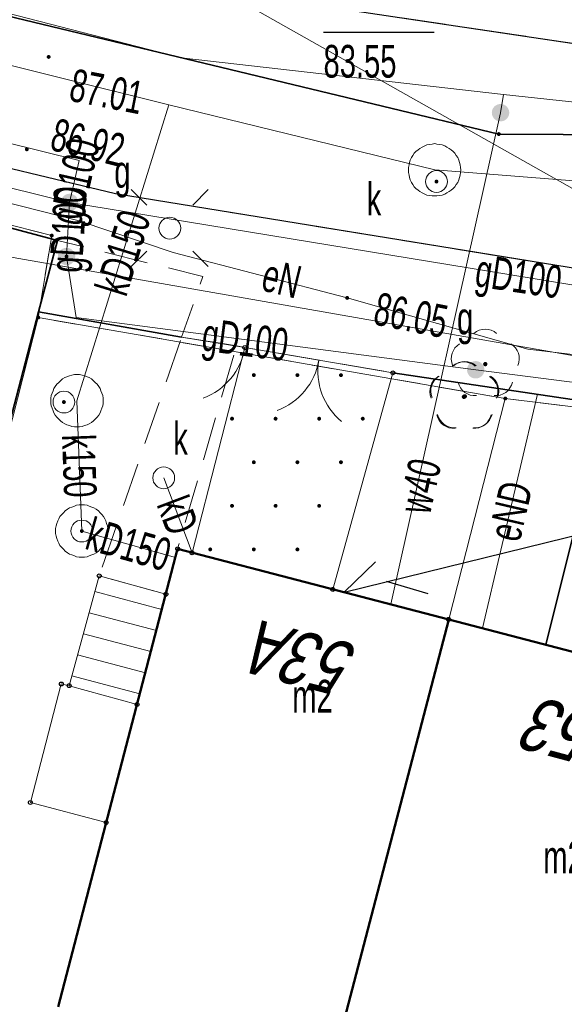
# Model space of a CAD drawing. Header units: metres. Extents: x 7504240 to 7504745, y 5782869 to 5783359.
# Tile 32 of 93: x 7504411 to 7504424, y 5782972 to 5782994. Entities that reach past the tile are written whole.
import ezdxf
from ezdxf.enums import TextEntityAlignment as Align

# ---------------------------------------------------------------- set-up
doc = ezdxf.new("R2010")
doc.units = ezdxf.units.M
doc.header["$MEASUREMENT"] = 0
for name, pattern in [('1.0_0.5', [1.5, 1, -0.5]), ('1.5_0.5', [2, 1.5, -0.5]), ('219-500', [0]), ('egug-500', [1, 0.5, -0.5]), ('l219_500', [0]), ('l32_500', [0]), ('otob_500', [0]), ('otof_500', [0]), ('sutp_500', [0])]:
    doc.linetypes.add(name, pattern=pattern)
doc.layers.get('0').update_dxf_attribs({"color": 2, "linetype": 'CONTINUOUS', "lineweight": 5})
for name, color, linetype in [('203-punkt graniczny', 7, 'CONTINUOUS'), ('216-obręb ewidencyjny', 7, 'CONTINUOUS'), ('218-kontur użytku gruntowego', 7, 'CONTINUOUS'), ('219-działka ewidencyjna', 7, 'CONTINUOUS'), ('312-budynek ewidencyjny', 7, 'CONTINUOUS'), ('312-oznaczenie budynku ewidencyjnego-Atr117', 7, 'CONTINUOUS'), ('352-schody', 7, 'CONTINUOUS'), ('Adres nieruchomości (na budynku)', 7, 'CONTINUOUS'), ('brama', 7, 'CONTINUOUS'), ('chodnik', 7, 'CONTINUOUS'), ('drzewo liściaste', 7, 'CONTINUOUS'), ('furtka', 7, 'CONTINUOUS'), ('jezdnia', 7, 'CONTINUOUS'), ('komora podziemna', 7, 'CONTINUOUS'), ('krawężnik', 7, 'CONTINUOUS'), ('latarnia', 7, 'CONTINUOUS'), ('ogrodzenie trwałe', 7, 'CONTINUOUS'), ('pikieta sztuczna', 7, 'CONTINUOUS'), ('pikieta sztuczna-Atr2', 7, 'CONTINUOUS'), ('przewód elektroenergetyczny podziemny', 7, 'CONTINUOUS'), ('przewód elektroenergetyczny podziemny-Atr1', 7, 'CONTINUOUS'), ('przewód gazowy', 7, 'CONTINUOUS'), ('przewód gazowy-Atr1', 7, 'CONTINUOUS'), ('przewód kanalizacyjny', 7, 'CONTINUOUS'), ('przewód kanalizacyjny-Atr1', 7, 'CONTINUOUS'), ('przewód telekomunikacyjny napowietrzny', 7, 'CONTINUOUS'), ('przewód wodociągowy', 7, 'CONTINUOUS'), ('przewód wodociągowy-Atr1', 7, 'CONTINUOUS'), ('Punkt budynku', 7, 'CONTINUOUS'), ('rzędna', 7, 'CONTINUOUS'), ('rzędna-Atr2', 7, 'CONTINUOUS'), ('rzędna-Atr3', 7, 'CONTINUOUS'), ('słup przewodów napowietrznych', 7, 'CONTINUOUS'), ('trawnik', 7, 'CONTINUOUS'), ('wjazd do podziemia', 7, 'CONTINUOUS'), ('właz do komory lub kanału - okrągły', 7, 'CONTINUOUS'), ('właz do komory lub kanału - okrągły-Atr17', 7, 'CONTINUOUS'), ('zasuwa lub zawór', 7, 'CONTINUOUS'), ('zasuwa lub zawór-Atr17', 7, 'CONTINUOUS')]:
    doc.layers.add(name, color=color, linetype=linetype)
doc.styles.get("Standard").update_dxf_attribs({"font": 'Working1250', "width": 0.75})
doc.linetypes.add('902-500', pattern='A,3.75,0,[1,ksztalty.shx,S=0.5,R=0,X=0,Y=0],3.75', length=7.5)

# ---------------------------------------------------------------- blocks, each defined once
blk = doc.blocks.new('PW01')
at = {"linetype": 'Continuous', "lineweight": 13}
h = blk.add_hatch(color=0, dxfattribs=at)
edge = h.paths.add_edge_path()
edge.add_arc((0, 0), 0.045, 0, 360)
blk = doc.blocks.new('US22')
at = {"color": 0, "linetype": 'Continuous', "lineweight": 13}
blk.add_circle((0, 0), 0.25, dxfattribs=at)
blk = doc.blocks.new('US25')
at = {"linetype": 'Continuous', "lineweight": 0}
h = blk.add_hatch(color=0, dxfattribs=at)
edge = h.paths.add_edge_path()
edge.add_arc((0, 0), 0.2, 0, 360)
blk = doc.blocks.new('SM01')
at = {"color": 0, "linetype": 'Continuous', "lineweight": 13}
for p, q in [((-0.53, 0.531), (-0.883, 0.884)), ((0.531, 0.531), (0.884, 0.884)), ((-0.53, -0.53), (-0.883, -0.883)), ((0.531, -0.53), (0.884, -0.883))]:
    blk.add_line(p, q, dxfattribs=at)
blk.add_circle((0, 0), 0.25, dxfattribs=at)
blk = doc.blocks.new('US15')
at = {"color": 0, "linetype": 'Continuous', "lineweight": 13}
blk.add_circle((0, 0), 0.25, dxfattribs=at)
blk = doc.blocks.new('OP021')
at = {"linetype": 'Continuous', "lineweight": 13}
h = blk.add_hatch(color=0, dxfattribs=at)
edge = h.paths.add_edge_path()
edge.add_arc((0, 0), 0.05, 0, 360)
at = {"color": 0, "linetype": 'Continuous', "lineweight": 13}
for centre, start, end in [((0, 0.4), 49.272, 130.728), ((-0.38, 0.124), 121.308, 202.548), ((0.38, 0.124), 337.452, 58.692), ((-0.235, -0.324), 193.221, 274.871), ((0.235, -0.324), 265.129, 346.779)]:
    blk.add_arc(centre, 0.4, start, end, dxfattribs=at)
blk = doc.blocks.new('OK02')
at = {"color": 0, "linetype": 'Continuous', "lineweight": 0}
for centre, start, end in [((-1.5, 0), 0, 60), ((1.5, 0), 120, 180)]:
    blk.add_arc(centre, 1.5, start, end, dxfattribs=at)
blk = doc.blocks.new('OK04')
at = {"color": 0, "linetype": 'Continuous', "lineweight": 0}
blk.add_arc((1.5, 0.001), 1.5, 120, 180, dxfattribs=at)
blk = doc.blocks.new('SUTP')
at = {"color": 0, "linetype": 'Continuous'}
for p, q in [((0, 0), (0.866, 0.5)), ((9.232, 0), (8.366, 0.5)), ((0, 0), (9.232, 0)), ((1.866, -0.5), (1, 0)), ((7.366, -0.5), (8.232, 0))]:
    blk.add_line(p, q, dxfattribs=at)
blk = doc.blocks.new('203')
at = {"linetype": 'Continuous', "lineweight": 0}
h = blk.add_hatch(color=0, dxfattribs=at)
edge = h.paths.add_edge_path()
edge.add_arc((0, 0), 0.045, 0, 360)
blk = doc.blocks.new('PUNKTBUD')
at = {"color": 0}
blk.add_circle((0, 0), 0.045, dxfattribs=at)
blk = doc.blocks.new('PW02')
at = {"linetype": 'Continuous', "lineweight": 13}
h = blk.add_hatch(color=0, dxfattribs=at)
edge = h.paths.add_edge_path()
edge.add_arc((0, 0), 0.045, 0, 360)

msp = doc.modelspace()

# ---------------------------------------------------------------- linework, layer by layer
at = {"layer": '216-obręb ewidencyjny', "color": 7, "linetype": 'l32_500', "lineweight": 35, "flags": 128}
for points in [[(7504422.45, 5782991.73), (7504307.45, 5783019.41)], [(7504478.44, 5782991.44), (7504422.45, 5782991.73)]]:
    msp.add_lwpolyline(points, dxfattribs=at)
at = {"layer": '218-kontur użytku gruntowego', "color": 3, "linetype": 'egug-500', "lineweight": 18, "flags": 128}
for points in [[(7504307.45, 5783019.41), (7504422.45, 5782991.73)], [(7504412.19, 5782989.4), (7504379.37, 5782997.76)], [(7504422.45, 5782991.73), (7504478.44, 5782991.44)], [(7504411.88, 5782987.52), (7504412.19, 5782989.4)], [(7504422.6, 5782985.66), (7504411.88, 5782987.52)], [(7504433.82, 5782984.29), (7504422.6, 5782985.66)]]:
    msp.add_lwpolyline(points, dxfattribs=at)
at = {"layer": '219-działka ewidencyjna', "color": 7, "linetype": 'l219_500', "lineweight": 18, "flags": 128}
for points in [[(7504422.45, 5782991.73), (7504307.45, 5783019.41)], [(7504478.44, 5782991.44), (7504422.45, 5782991.73)]]:
    msp.add_lwpolyline(points, dxfattribs=at)
at = {"layer": '219-działka ewidencyjna', "color": 7, "linetype": '219-500', "lineweight": 18, "flags": 128}
for points in [[(7504422.45, 5782991.73), (7504307.45, 5783019.41)], [(7504412.19, 5782989.4), (7504379.37, 5782997.76)], [(7504478.44, 5782991.44), (7504422.45, 5782991.73)], [(7504411.88, 5782987.52), (7504412.19, 5782989.4)], [(7504411.88, 5782987.52), (7504404.22, 5782957.42)], [(7504411.88, 5782987.52), (7504422.6, 5782985.66)], [(7504422.6, 5782985.66), (7504421.3, 5782980.59)], [(7504422.6, 5782985.66), (7504433.82, 5782984.29)], [(7504421.3, 5782980.59), (7504418.56, 5782970.08)]]:
    msp.add_lwpolyline(points, dxfattribs=at)
at = {"layer": '312-budynek ewidencyjny', "color": 7, "linetype": 'Continuous', "lineweight": 50, "flags": 128}
for points in [[(7504415.08, 5782982.21), (7504412.34, 5782971.7)], [(7504421.3, 5782980.59), (7504415.08, 5782982.21)], [(7504421.3, 5782980.59), (7504418.56, 5782970.08)], [(7504418.56, 5782970.08), (7504421.3, 5782980.59)], [(7504427.35, 5782979.01), (7504421.3, 5782980.59)]]:
    msp.add_lwpolyline(points, dxfattribs=at)
at = {"layer": '352-schody', "color": 7, "linetype": 'Continuous', "lineweight": 18, "flags": 128}
for points in [[(7504414.81, 5782981.17), (7504413.28, 5782981.59), (7504412.59, 5782979.07), (7504414.15, 5782978.64)], [(7504414.81, 5782981.17), (7504413.28, 5782981.59), (7504412.59, 5782979.07), (7504414.15, 5782978.64)], [(7504414.15, 5782978.64), (7504412.59, 5782979.07), (7504412.41, 5782979.11), (7504411.7, 5782976.39), (7504413.44, 5782975.93)], [(7504414.15, 5782978.64), (7504412.59, 5782979.07), (7504412.41, 5782979.11), (7504411.7, 5782976.39), (7504413.44, 5782975.93)]]:
    msp.add_lwpolyline(points, close=True, dxfattribs=at)
for points in [[(7504414.719, 5782980.82), (7504413.181, 5782981.229)], [(7504414.592, 5782980.336), (7504413.049, 5782980.746)], [(7504414.466, 5782979.852), (7504412.917, 5782980.264)], [(7504414.34, 5782979.369), (7504412.785, 5782979.782)], [(7504414.214, 5782978.885), (7504412.653, 5782979.299)]]:
    msp.add_lwpolyline(points, dxfattribs=at)
at = {"layer": 'brama', "color": 7, "linetype": 'otob_500', "lineweight": 18, "flags": 128}
msp.add_lwpolyline([(7504420.02, 5782986.25), (7504416.62, 5782986.83)], dxfattribs=at)
at = {"layer": 'chodnik', "color": 7, "linetype": '1.0_0.5', "lineweight": 18, "flags": 128}
for points in [[(7504458.59, 5782987.02), (7504454.65, 5782985.8), (7504450.6, 5782985.91), (7504450.6, 5782984.22), (7504448.79, 5782984.14), (7504446.14, 5782984.15), (7504442.89, 5782984.27), (7504441.37, 5782984.27), (7504440.4, 5782984.08), (7504440.48, 5782984.65), (7504437.57, 5782984.72), (7504437.52, 5782984.15), (7504433.64, 5782984.31), (7504430.76, 5782984.72), (7504429.04, 5782985.01), (7504427.84, 5782985.16), (7504424.91, 5782985.52), (7504420.02, 5782986.25), (7504416.62, 5782986.83), (7504416.43, 5782986.87), (7504415.17, 5782987.07), (7504415.66, 5782988.46), (7504412.32, 5782989.29), (7504404.95, 5782991.26), (7504401.17, 5782992.15), (7504400.03, 5782992.41), (7504383.8, 5782996.87), (7504379.5, 5782997.74), (7504378.7, 5782997.69), (7504380.09, 5782998.65), (7504396.6, 5782994.48), (7504405.37, 5782992.35), (7504413.65, 5782990.36), (7504424.96, 5782988.52), (7504427.73, 5782988.13), (7504430.56, 5782987.86), (7504437.74, 5782987.41), (7504442.13, 5782987.04), (7504449.03, 5782986.88)], [(7504415.17, 5782987.07), (7504416.43, 5782986.87), (7504415.08, 5782982.21), (7504414.81, 5782981.17), (7504413.28, 5782981.59)]]:
    msp.add_lwpolyline(points, close=True, dxfattribs=at)
at = {"layer": 'furtka', "color": 7, "linetype": 'otof_500', "lineweight": 18, "flags": 128}
msp.add_lwpolyline([(7504416.62, 5782986.83), (7504415.17, 5782987.07)], dxfattribs=at)
at = {"layer": 'jezdnia', "color": 7, "linetype": '1.5_0.5', "lineweight": 18, "flags": 128}
for points in [[(7504258.91, 5783102.195), (7504259.32, 5783101.71), (7504260.19, 5783100.87), (7504261.03, 5783100.2), (7504262.23, 5783099.48), (7504263.58, 5783098.75), (7504271.27, 5783096.34), (7504273.07, 5783095.78), (7504273.4, 5783095.77), (7504279.31, 5783093.59), (7504279.17, 5783092.79), (7504278.85, 5783090.82), (7504278.64, 5783087.72), (7504278.81, 5783086.08), (7504282.18, 5783066.33), (7504283.44, 5783058.97), (7504284.42, 5783053.22), (7504284.91, 5783049.94), (7504285.49, 5783046.49), (7504285.84, 5783044.92), (7504286.31, 5783043.45), (7504286.85, 5783042.21), (7504287.36, 5783041.25), (7504289.58, 5783038.5), (7504293.54, 5783034.48), (7504295.7, 5783032.45), (7504300.71, 5783028.28), (7504305.95, 5783024.59), (7504308.28, 5783023.17), (7504310.62, 5783021.96), (7504313.43, 5783020.91), (7504340.95, 5783013.8), (7504343.87, 5783015), (7504366.83, 5783009.82), (7504368.46, 5783007.35), (7504380.09, 5783004.41), (7504392.58, 5783000.89), (7504409.71, 5782996.44), (7504418.79, 5782994.61), (7504427.67, 5782993.29), (7504438.12, 5782992.39), (7504446.48, 5782991.94), (7504453.86, 5782991.9), (7504457.37, 5782992.02), (7504461.74, 5782992.36), (7504466.89, 5782992.96), (7504475.17, 5782994.75), (7504481.39, 5782996.44), (7504489.89, 5782999.25), (7504498.82, 5783002.54), (7504509.98, 5783007.34), (7504522.54, 5783013.35), (7504529.26, 5783016.68), (7504538.28, 5783021.08), (7504546.06, 5783024.95), (7504563.03, 5783033.15), (7504576.07, 5783039.52), (7504582.27, 5783042.49), (7504590.59, 5783046.56), (7504598.34, 5783050.34), (7504604.14, 5783053.16), (7504612.18, 5783057.1), (7504619.41, 5783060.65), (7504623.25, 5783062.68), (7504628.55, 5783065.83), (7504632.69, 5783068.5), (7504637.19, 5783071.66), (7504640.42, 5783074.18), (7504646.93, 5783079.7), (7504651.35, 5783083.5), (7504656.24, 5783087.72), (7504659.96, 5783091.18), (7504663.58, 5783094.96), (7504668.61, 5783100.21), (7504672.24, 5783104.28), (7504673.98, 5783106.47), (7504676.16, 5783109.22), (7504677.92, 5783111.69), (7504683.21, 5783119.6), (7504692.97, 5783134.06), (7504697.28, 5783140.66), (7504703.94, 5783137.76), (7504702.01, 5783134.84), (7504700.11, 5783131.95), (7504682.52, 5783107.61), (7504681.53, 5783107.36), (7504680.83, 5783106.66), (7504679.47, 5783104.87), (7504671.52, 5783096.13), (7504667.4, 5783091.62), (7504665.49, 5783089.55), (7504663.61, 5783087.67), (7504662.46, 5783086.44), (7504660.96, 5783085.08), (7504658.9, 5783083.2), (7504656.05, 5783080.53), (7504654.45, 5783079), (7504652.94, 5783077.72), (7504651.64, 5783076.47), (7504650.36, 5783075.37), (7504648.75, 5783073.98), (7504646.46, 5783072.13), (7504645.81, 5783071.59), (7504644.26, 5783070.33), (7504641.19, 5783067.95), (7504637.74, 5783065.38), (7504634.35, 5783062.98), (7504630.46, 5783060.56), (7504628.13, 5783059.2), (7504623.19, 5783056.57), (7504609.99, 5783050.25), (7504604.6, 5783047.61), (7504591.25, 5783041.21), (7504585.49, 5783038.44), (7504574.11, 5783032.73), (7504572.98, 5783032.14), (7504571.83, 5783031.12), (7504570.86, 5783029.98), (7504570.06, 5783028.28), (7504569.86, 5783026.77), (7504569.7, 5783024.89), (7504570.78, 5783021.85), (7504573.24, 5783017.15), (7504573.89, 5783016.17), (7504582.776, 5783007.938)], [(7504577.831, 5783003.782), (7504558.98, 5783020.81), (7504558.19, 5783021.34), (7504557.01, 5783021.88), (7504555.95, 5783022.12), (7504554.68, 5783022.21), (7504552.44, 5783021.93), (7504550.87, 5783021.47), (7504550.03, 5783021.13), (7504542.66, 5783017.53), (7504537.48, 5783015.03), (7504523.13, 5783008.03), (7504517.19, 5783005.17), (7504514.08, 5783003.77), (7504502.02, 5782998.51), (7504488.87, 5782993.68), (7504484.23, 5782992.16), (7504480.8, 5782991.1), (7504476.85, 5782990.02), (7504473.94, 5782989.24), (7504470.36, 5782988.44), (7504467.43, 5782987.96), (7504464.96, 5782987.62), (7504462.36, 5782987.31), (7504458.59, 5782987.02), (7504449.03, 5782986.88), (7504442.13, 5782987.04), (7504437.74, 5782987.41), (7504430.56, 5782987.86), (7504427.73, 5782988.13), (7504424.96, 5782988.52), (7504413.65, 5782990.36), (7504405.37, 5782992.35), (7504396.6, 5782994.48), (7504380.09, 5782998.65), (7504378.7, 5782997.69), (7504375.03, 5782998.38), (7504374.88, 5783000.07), (7504368.43, 5783001.67), (7504353.45, 5783005.46), (7504353.03, 5783003.8), (7504350.27, 5783004.56), (7504350.7, 5783006.22), (7504338.73, 5783009.18), (7504327.02, 5783012.16), (7504317.39, 5783014.53), (7504311.06, 5783016.11), (7504310.08, 5783016.41), (7504309.45, 5783016.6), (7504308.89, 5783016.86), (7504307.34, 5783017.55), (7504306.48, 5783018.06), (7504305, 5783018.95), (7504300.2, 5783022.51), (7504296.41, 5783025.45), (7504290.27, 5783030.5), (7504289.3, 5783031.28), (7504288.43, 5783032.11), (7504287.13, 5783033.44), (7504286.42, 5783034.2), (7504285.74, 5783034.91), (7504285.14, 5783035.65), (7504284.47, 5783036.52), (7504283.9, 5783037.33), (7504282.84, 5783038.99), (7504282.4, 5783039.77), (7504281.96, 5783040.59), (7504281.75, 5783041.13), (7504281.47, 5783041.8), (7504281.28, 5783042.41), (7504281.2, 5783042.89), (7504280.37, 5783047.58), (7504276.97, 5783066.63), (7504274.5, 5783079.66), (7504273.59, 5783081.67), (7504272.03, 5783083.99), (7504270.85, 5783085.15), (7504269.08, 5783086.4), (7504267.35, 5783087.7), (7504266.48, 5783088.16), (7504264.89, 5783089.01), (7504263.28, 5783089.41), (7504262.39, 5783089.46), (7504261.52, 5783089.34), (7504260.42, 5783089.03), (7504259.51, 5783088.65), (7504258.89, 5783088.26), (7504258.31, 5783087.84), (7504257.46, 5783087.08), (7504256.96, 5783086.56), (7504256.52, 5783086.01), (7504256.18, 5783085.39), (7504254.9, 5783082.31), (7504255.4, 5783082.11), (7504255.2, 5783081.51), (7504254.64, 5783081.7), (7504250.768, 5783072.44)]]:
    msp.add_lwpolyline(points, dxfattribs=at)
at = {"layer": 'komora podziemna', "color": 34, "linetype": 'Continuous', "lineweight": 18, "flags": 128}
for points in [[(7504421.58, 5782990.91), (7504421.57, 5782990.85), (7504421.56, 5782990.79), (7504421.55, 5782990.73), (7504421.53, 5782990.68), (7504421.51, 5782990.62), (7504421.47, 5782990.57), (7504421.44, 5782990.52), (7504421.4, 5782990.48), (7504421.36, 5782990.44), (7504421.31, 5782990.41), (7504421.26, 5782990.38), (7504421.21, 5782990.35), (7504421.15, 5782990.33), (7504421.09, 5782990.32), (7504421.03, 5782990.31), (7504420.98, 5782990.31), (7504420.92, 5782990.31), (7504420.86, 5782990.32), (7504420.8, 5782990.33), (7504420.75, 5782990.35), (7504420.69, 5782990.38), (7504420.64, 5782990.41), (7504420.6, 5782990.44), (7504420.55, 5782990.48), (7504420.51, 5782990.52), (7504420.48, 5782990.57), (7504420.45, 5782990.62), (7504420.42, 5782990.68), (7504420.4, 5782990.73), (7504420.39, 5782990.79), (7504420.38, 5782990.85), (7504420.38, 5782990.91), (7504420.38, 5782990.96), (7504420.39, 5782991.02), (7504420.4, 5782991.08), (7504420.42, 5782991.13), (7504420.45, 5782991.19), (7504420.48, 5782991.24), (7504420.51, 5782991.29), (7504420.55, 5782991.33), (7504420.6, 5782991.37), (7504420.64, 5782991.4), (7504420.69, 5782991.43), (7504420.75, 5782991.46), (7504420.8, 5782991.48), (7504420.86, 5782991.49), (7504420.92, 5782991.5), (7504420.98, 5782991.51), (7504421.03, 5782991.5), (7504421.09, 5782991.49), (7504421.15, 5782991.48), (7504421.21, 5782991.46), (7504421.26, 5782991.43), (7504421.31, 5782991.4), (7504421.36, 5782991.37), (7504421.4, 5782991.33), (7504421.44, 5782991.29), (7504421.47, 5782991.24), (7504421.51, 5782991.19), (7504421.53, 5782991.13), (7504421.55, 5782991.08), (7504421.56, 5782991.02), (7504421.57, 5782990.96)], [(7504413.37, 5782985.61), (7504413.37, 5782985.55), (7504413.36, 5782985.49), (7504413.34, 5782985.44), (7504413.32, 5782985.38), (7504413.3, 5782985.33), (7504413.27, 5782985.28), (7504413.23, 5782985.23), (7504413.19, 5782985.19), (7504413.15, 5782985.15), (7504413.1, 5782985.11), (7504413.05, 5782985.08), (7504413, 5782985.06), (7504412.94, 5782985.04), (7504412.89, 5782985.02), (7504412.83, 5782985.01), (7504412.77, 5782985.01), (7504412.71, 5782985.01), (7504412.65, 5782985.02), (7504412.6, 5782985.04), (7504412.54, 5782985.06), (7504412.49, 5782985.08), (7504412.44, 5782985.11), (7504412.39, 5782985.15), (7504412.35, 5782985.19), (7504412.31, 5782985.23), (7504412.27, 5782985.28), (7504412.24, 5782985.33), (7504412.22, 5782985.38), (7504412.2, 5782985.44), (7504412.18, 5782985.49), (7504412.17, 5782985.55), (7504412.17, 5782985.61), (7504412.17, 5782985.67), (7504412.18, 5782985.73), (7504412.2, 5782985.78), (7504412.22, 5782985.84), (7504412.24, 5782985.89), (7504412.27, 5782985.94), (7504412.31, 5782985.99), (7504412.35, 5782986.03), (7504412.39, 5782986.07), (7504412.44, 5782986.11), (7504412.49, 5782986.14), (7504412.54, 5782986.16), (7504412.6, 5782986.18), (7504412.65, 5782986.2), (7504412.71, 5782986.21), (7504412.77, 5782986.21), (7504412.83, 5782986.21), (7504412.89, 5782986.2), (7504412.94, 5782986.18), (7504413, 5782986.16), (7504413.05, 5782986.14), (7504413.1, 5782986.11), (7504413.15, 5782986.07), (7504413.19, 5782986.03), (7504413.23, 5782985.99), (7504413.27, 5782985.94), (7504413.3, 5782985.89), (7504413.32, 5782985.84), (7504413.34, 5782985.78), (7504413.36, 5782985.73), (7504413.37, 5782985.67)], [(7504413.48, 5782982.62), (7504413.48, 5782982.56), (7504413.47, 5782982.5), (7504413.45, 5782982.45), (7504413.43, 5782982.39), (7504413.41, 5782982.34), (7504413.38, 5782982.29), (7504413.34, 5782982.24), (7504413.3, 5782982.2), (7504413.26, 5782982.16), (7504413.21, 5782982.12), (7504413.16, 5782982.09), (7504413.11, 5782982.07), (7504413.05, 5782982.05), (7504413, 5782982.03), (7504412.94, 5782982.02), (7504412.88, 5782982.02), (7504412.82, 5782982.02), (7504412.76, 5782982.03), (7504412.71, 5782982.05), (7504412.65, 5782982.07), (7504412.6, 5782982.09), (7504412.55, 5782982.12), (7504412.5, 5782982.16), (7504412.46, 5782982.2), (7504412.42, 5782982.24), (7504412.38, 5782982.29), (7504412.35, 5782982.34), (7504412.33, 5782982.39), (7504412.31, 5782982.45), (7504412.29, 5782982.5), (7504412.28, 5782982.56), (7504412.28, 5782982.62), (7504412.28, 5782982.68), (7504412.29, 5782982.74), (7504412.31, 5782982.79), (7504412.33, 5782982.85), (7504412.35, 5782982.9), (7504412.38, 5782982.95), (7504412.42, 5782983), (7504412.46, 5782983.04), (7504412.5, 5782983.08), (7504412.55, 5782983.12), (7504412.6, 5782983.15), (7504412.65, 5782983.17), (7504412.71, 5782983.19), (7504412.76, 5782983.21), (7504412.82, 5782983.22), (7504412.88, 5782983.22), (7504412.94, 5782983.22), (7504413, 5782983.21), (7504413.05, 5782983.19), (7504413.11, 5782983.17), (7504413.16, 5782983.15), (7504413.21, 5782983.12), (7504413.26, 5782983.08), (7504413.3, 5782983.04), (7504413.34, 5782983), (7504413.38, 5782982.95), (7504413.41, 5782982.9), (7504413.43, 5782982.85), (7504413.45, 5782982.79), (7504413.47, 5782982.74), (7504413.48, 5782982.68)]]:
    msp.add_lwpolyline(points, close=True, dxfattribs=at)
at = {"layer": 'krawężnik', "color": 7, "linetype": 'Continuous', "lineweight": 25, "flags": 128}
for points in [[(7504517.19, 5783005.17), (7504514.08, 5783003.77), (7504502.02, 5782998.51), (7504488.87, 5782993.68), (7504484.23, 5782992.16), (7504480.8, 5782991.1), (7504476.85, 5782990.02), (7504473.94, 5782989.24), (7504470.36, 5782988.44), (7504467.43, 5782987.96), (7504464.96, 5782987.62), (7504462.36, 5782987.31), (7504458.59, 5782987.02), (7504449.03, 5782986.88), (7504442.13, 5782987.04), (7504437.74, 5782987.41), (7504430.56, 5782987.86), (7504427.73, 5782988.13), (7504424.96, 5782988.52), (7504413.65, 5782990.36), (7504405.37, 5782992.35), (7504396.6, 5782994.48), (7504380.09, 5782998.65)], [(7504380.09, 5783004.41), (7504392.58, 5783000.89), (7504409.71, 5782996.44), (7504418.79, 5782994.61), (7504427.67, 5782993.29), (7504438.12, 5782992.39), (7504446.48, 5782991.94), (7504453.86, 5782991.9), (7504457.37, 5782992.02), (7504461.74, 5782992.36), (7504466.89, 5782992.96), (7504475.17, 5782994.75)]]:
    msp.add_lwpolyline(points, dxfattribs=at)
at = {"layer": 'ogrodzenie trwałe', "color": 7, "linetype": '902-500', "lineweight": 35, "flags": 128}
for points in [[(7504404.95, 5782991.26), (7504412.32, 5782989.29), (7504411.89, 5782987.65), (7504409.21, 5782977.38), (7504405.25, 5782961.42), (7504404.21, 5782957.62), (7504394.49, 5782960.06)], [(7504415.17, 5782987.07), (7504411.89, 5782987.65)], [(7504423.53, 5782980.01), (7504424.91, 5782985.52), (7504420.02, 5782986.25)]]:
    msp.add_lwpolyline(points, dxfattribs=at)
at = {"layer": 'przewód elektroenergetyczny podziemny', "color": 1, "linetype": 'Continuous', "lineweight": 18, "flags": 128}
for points in [[(7504389.69, 5782994.88), (7504389.88, 5782995.6), (7504390.51, 5782995.74), (7504399.03, 5782993.68), (7504402.42, 5782992.48), (7504405.26, 5782991.66), (7504412.82, 5782989.74), (7504414.98, 5782989.01), (7504418.97, 5782987.97), (7504423.12, 5782986.79), (7504424.47, 5782986.63), (7504432.11, 5782985.96), (7504440.2, 5782985.44), (7504440.82, 5782985.19), (7504440.73, 5782984.05)], [(7504422.08, 5782980.39), (7504423.34, 5782985.76)]]:
    msp.add_lwpolyline(points, dxfattribs=at)
at = {"layer": 'przewód gazowy', "color": 52, "linetype": 'Continuous', "lineweight": 18, "flags": 128}
for points in [[(7504412.82, 5782991.12), (7504398.15, 5782994.76), (7504389, 5782997.11), (7504377.37, 5783000.04), (7504365.16, 5783003.11), (7504344.57, 5783008.03), (7504334.44, 5783010.66), (7504330.21, 5783011.8), (7504317.31, 5783015.02), (7504312.46, 5783016.29), (7504307.78, 5783017.61), (7504297.93, 5783024.17), (7504291.54, 5783029.76), (7504285.76, 5783035.2), (7504282.14, 5783037)], [(7504364.92, 5783002.08), (7504379.05, 5782998.8), (7504390.54, 5782995.8), (7504394.99, 5782994.51), (7504412.6, 5782990.16)], [(7504412.6, 5782990.16), (7504412.82, 5782991.12)], [(7504412.6, 5782990.16), (7504412.53, 5782988.92)], [(7504412.6, 5782990.16), (7504429.12, 5782987.45), (7504433.27, 5782987.46)], [(7504412.53, 5782988.92), (7504412.75, 5782987.52), (7504421.92, 5782986.32)], [(7504421.92, 5782986.32), (7504428.49, 5782985.48)]]:
    msp.add_lwpolyline(points, dxfattribs=at)
at = {"layer": 'przewód kanalizacyjny', "color": 34, "linetype": 'Continuous', "lineweight": 18, "flags": 128}
for points in [[(7504366.9, 5783004.83), (7504402.35, 5782995.53), (7504414.88, 5782992.4), (7504420.98, 5782990.91)], [(7504414.88, 5782992.4), (7504412.77, 5782985.61)], [(7504420.98, 5782990.91), (7504431.23, 5782990.1), (7504438.87, 5782989.48), (7504450.61, 5782988.95)], [(7504412.88, 5782982.62), (7504412.77, 5782985.61)], [(7504414.76, 5782983.84), (7504415.41, 5782982.12)], [(7504412.88, 5782982.62), (7504415.03, 5782982.01)]]:
    msp.add_lwpolyline(points, dxfattribs=at)
at = {"layer": 'przewód telekomunikacyjny napowietrzny', "color": 30, "linetype": 'sutp_500', "lineweight": 18, "flags": 128}
for points in [[(7504404.17, 5783001.75), (7504434, 5782984.92)], [(7504434, 5782984.92), (7504404.17, 5783001.75)], [(7504434, 5782984.92), (7504377.86, 5782994.76)], [(7504434, 5782984.92), (7504418.9, 5782981.22)]]:
    msp.add_lwpolyline(points, dxfattribs=at)
at = {"layer": 'przewód wodociągowy', "color": 5, "linetype": 'Continuous', "lineweight": 18, "flags": 128}
for points in [[(7504510.65, 5783005.94), (7504508.6, 5783004.9), (7504499.67, 5783001.27), (7504497.18, 5783000.43), (7504492.25, 5782998.78), (7504487.51, 5782997.29), (7504481.83, 5782995.41), (7504476.45, 5782993.75), (7504472.87, 5782992.49), (7504468.9, 5782992.09), (7504455.95, 5782990.82), (7504445.41, 5782990.9), (7504442.18, 5782990.95), (7504438.24, 5782990.95), (7504422.56, 5782992.64), (7504415.16, 5782993.48), (7504393, 5782999.19), (7504377.4, 5783003.51)], [(7504422.56, 5782992.64), (7504422.49, 5782992.22), (7504419.97, 5782980.94)]]:
    msp.add_lwpolyline(points, dxfattribs=at)
at = {"layer": 'rzędna-Atr2', "color": 7, "flags": 128}
msp.add_lwpolyline([(7504418.428, 5782994.068), (7504420.965, 5782994.068)], dxfattribs=at)
at = {"layer": 'trawnik', "color": 7, "linetype": '1.0_0.5', "lineweight": 18, "flags": 128}
msp.add_lwpolyline([(7504691.23, 5783148.09), (7504691.28, 5783144.62), (7504691.32, 5783141.75), (7504691.36, 5783140.72), (7504691.28, 5783139.53), (7504691.11, 5783138.41), (7504690.82, 5783137.2), (7504690.57, 5783136.02), (7504690.01, 5783134.4), (7504689.44, 5783133.21), (7504688.74, 5783131.97), (7504687.9, 5783130.63), (7504687.34, 5783129.72), (7504686.29, 5783128.22), (7504684.5, 5783125.54), (7504681.33, 5783120.88), (7504678.4, 5783116.5), (7504676.07, 5783113.08), (7504677.92, 5783111.69), (7504676.16, 5783109.22), (7504673.98, 5783106.47), (7504672.24, 5783104.28), (7504668.61, 5783100.21), (7504663.58, 5783094.96), (7504659.96, 5783091.18), (7504656.24, 5783087.72), (7504651.35, 5783083.5), (7504646.93, 5783079.7), (7504640.42, 5783074.18), (7504637.19, 5783071.66), (7504632.69, 5783068.5), (7504628.55, 5783065.83), (7504623.25, 5783062.68), (7504619.41, 5783060.65), (7504612.18, 5783057.1), (7504604.14, 5783053.16), (7504598.34, 5783050.34), (7504590.59, 5783046.56), (7504582.27, 5783042.49), (7504576.07, 5783039.52), (7504563.03, 5783033.15), (7504546.06, 5783024.95), (7504538.28, 5783021.08), (7504529.26, 5783016.68), (7504522.54, 5783013.35), (7504509.98, 5783007.34), (7504498.82, 5783002.54), (7504489.89, 5782999.25), (7504481.39, 5782996.44), (7504475.17, 5782994.75), (7504466.89, 5782992.96), (7504461.74, 5782992.36), (7504457.37, 5782992.02), (7504453.86, 5782991.9), (7504446.48, 5782991.94), (7504438.12, 5782992.39), (7504427.67, 5782993.29), (7504418.79, 5782994.61), (7504409.71, 5782996.44), (7504392.58, 5783000.89), (7504380.09, 5783004.41), (7504368.46, 5783007.35), (7504366.83, 5783009.82), (7504367, 5783010.06), (7504382.41, 5783006.37), (7504402.32, 5783001.64), (7504417.47, 5782998.08), (7504424.97, 5782996.88), (7504439.68, 5782995.93), (7504461.31, 5782996.25), (7504466.9, 5782996.88), (7504483.25, 5783001.26), (7504493.81, 5783003.86), (7504501.44, 5783006.01), (7504507.93, 5783008.75), (7504518.91, 5783013.94), (7504537.89, 5783023.52), (7504578.71, 5783043.4), (7504605.84, 5783056.43), (7504616.16, 5783061.81), (7504633.77, 5783072.09), (7504639.63, 5783075.99), (7504645.78, 5783081.28), (7504651.28, 5783086.01), (7504660.83, 5783094.45), (7504661.5, 5783095.12), (7504665.57, 5783099.62), (7504670.58, 5783105.9), (7504687.62, 5783131.16), (7504688.67, 5783134.36)], close=True, dxfattribs=at)
at = {"layer": 'wjazd do podziemia', "color": 7, "linetype": 'Continuous', "lineweight": 18, "flags": 128}
msp.add_lwpolyline([(7504416.62, 5782986.83), (7504415.41, 5782982.12), (7504418.64, 5782981.28), (7504420.02, 5782986.25)], close=True, dxfattribs=at)

# ---------------------------------------------------------------- block references
at = {"layer": '203-punkt graniczny', "color": 7, "linetype": 'Continuous', "lineweight": 18}
for p in [(7504422.45, 5782991.73), (7504412.19, 5782989.4), (7504411.88, 5782987.52), (7504422.6, 5782985.66), (7504421.3, 5782980.59)]:
    msp.add_blockref('203', p, dxfattribs=at)
at = {"layer": 'brama', "color": 7, "linetype": 'Continuous', "lineweight": 18, "rotation": 170.319}
msp.add_blockref('OK02', (7504418.32, 5782986.54), dxfattribs=at)
at = {"layer": 'drzewo liściaste', "color": 94, "linetype": 'Continuous', "lineweight": 18}
for p in [(7504422.14, 5782986.45), (7504421.65, 5782985.7), (7504421.67, 5782985.71)]:
    msp.add_blockref('OP021', p, dxfattribs=at)
at = {"layer": 'furtka', "color": 7, "linetype": 'Continuous', "lineweight": 18, "rotation": 170.602}
msp.add_blockref('OK04', (7504416.62, 5782986.83), dxfattribs=at)
at = {"layer": 'latarnia', "color": 7, "linetype": 'Continuous', "lineweight": 18}
msp.add_blockref('SM01', (7504414.9, 5782989.57), dxfattribs=at)
at = {"layer": 'pikieta sztuczna', "color": 7, "linetype": 'Continuous', "lineweight": 13}
for p in [(7504412.12, 5782993.5), (7504411.62, 5782991.38)]:
    msp.add_blockref('PW01', p, dxfattribs=at)
at = {"layer": 'przewód telekomunikacyjny napowietrzny', "color": 30, "linetype": 'Continuous', "lineweight": 18, "rotation": 13.768}
msp.add_blockref('SUTP', (7504418.9, 5782981.22), dxfattribs=at)
at = {"layer": 'Punkt budynku', "color": 5, "linetype": 'Continuous', "lineweight": 18}
for p in [(7504416.62, 5782986.83), (7504420.02, 5782986.25), (7504415.08, 5782982.21), (7504415.41, 5782982.12), (7504413.28, 5782981.59), (7504418.64, 5782981.28), (7504414.81, 5782981.17), (7504421.3, 5782980.59), (7504412.41, 5782979.11), (7504412.59, 5782979.07), (7504414.15, 5782978.64), (7504411.7, 5782976.39), (7504413.44, 5782975.93)]:
    msp.add_blockref('PUNKTBUD', p, dxfattribs=at)
at = {"layer": 'rzędna', "color": 34, "linetype": 'Continuous', "lineweight": 18}
for p in [(7504421.02, 5782990.64), (7504412.47, 5782985.58), (7504412.88, 5782982.62)]:
    msp.add_blockref('PW01', p, dxfattribs=at)
at = {"layer": 'rzędna', "color": 52, "linetype": 'Continuous', "lineweight": 18, "rotation": 7.36}
msp.add_blockref('PW01', (7504412.53, 5782988.92), dxfattribs=at)
at = {"layer": 'rzędna', "color": 1, "linetype": 'Continuous', "lineweight": 18}
msp.add_blockref('PW01', (7504418.97, 5782987.97), dxfattribs=at)
at = {"layer": 'słup przewodów napowietrznych', "color": 7, "linetype": 'Continuous', "lineweight": 18}
msp.add_blockref('US15', (7504414.9, 5782989.57), dxfattribs=at)
at = {"layer": 'wjazd do podziemia', "color": 7, "linetype": 'Continuous', "lineweight": 18}
for p in [(7504416.828, 5782986.198), (7504417.828, 5782986.198), (7504418.828, 5782986.198), (7504416.328, 5782985.198), (7504417.328, 5782985.198), (7504418.328, 5782985.198), (7504419.328, 5782985.198), (7504416.828, 5782984.198), (7504417.828, 5782984.198), (7504418.828, 5782984.198), (7504416.328, 5782983.198), (7504417.328, 5782983.198), (7504418.328, 5782983.198), (7504415.828, 5782982.198), (7504416.828, 5782982.198), (7504417.828, 5782982.198)]:
    msp.add_blockref('PW02', p, dxfattribs=at)
at = {"layer": 'właz do komory lub kanału - okrągły', "color": 7, "linetype": 'Continuous', "lineweight": 18}
for p in [(7504421.02, 5782990.64), (7504412.47, 5782985.58), (7504414.76, 5782983.84), (7504412.88, 5782982.62)]:
    msp.add_blockref('US22', p, dxfattribs=at)
at = {"layer": 'zasuwa lub zawór', "color": 5, "linetype": 'Continuous', "lineweight": 18, "rotation": 345.859}
msp.add_blockref('US25', (7504422.49, 5782992.22), dxfattribs=at)
at = {"layer": 'zasuwa lub zawór', "color": 52, "linetype": 'Continuous', "lineweight": 18}
for p, rotation in [((7504412.6, 5782990.16), 350.462), ((7504412.53, 5782988.92), 7.359), ((7504421.92, 5782986.32), 174.148)]:
    msp.add_blockref('US25', p, dxfattribs=dict(at, rotation=rotation))

# ---------------------------------------------------------------- texts
at = {"layer": '312-oznaczenie budynku ewidencyjnego-Atr117', "color": 7, "width": 0.667}
for p in [(7504417.71, 5782978.23), (7504423.47, 5782974.54)]:
    msp.add_text('m2', height=0.75, dxfattribs=at).set_placement(p, align=Align.BOTTOM_LEFT)
at = {"layer": 'Adres nieruchomości (na budynku)', "color": 7, "linetype": 'Continuous', "lineweight": 25, "oblique": 15, "width": 0.79}
for s, rotation, p in [('53A', 165.396, (7504417.99, 5782979.67)), ('53', 164.949, (7504423.95, 5782978.01))]:
    msp.add_text(s, height=1.25, rotation=rotation, dxfattribs=at).set_placement(p, align=Align.MIDDLE_CENTER)
at = {"layer": 'pikieta sztuczna-Atr2', "color": 7, "width": 0.667}
for s, rotation, p in [('87.01', 348.987, (7504412.559, 5782992.502)), ('86.92', 346.287, (7504412.119, 5782991.375))]:
    msp.add_text(s, height=0.75, rotation=rotation, dxfattribs=at).set_placement(p)
at = {"layer": 'przewód elektroenergetyczny podziemny-Atr1', "color": 1, "width": 0.667}
for s, rotation, p in [('eN', 346.354, (7504417.468, 5782988.416)), ('eND', 76.802, (7504422.713, 5782983.075))]:
    msp.add_text(s, height=0.75, rotation=rotation, dxfattribs=at).set_placement(p, align=Align.MIDDLE_CENTER)
at = {"layer": 'przewód gazowy-Atr1', "color": 52, "width": 0.667}
for rotation, p in [(77.093, (7504412.71, 5782990.64)), (86.769, (7504412.565, 5782989.54)), (351.655, (7504422.907, 5782988.467)), (-7.455, (7504416.632, 5782987.012))]:
    msp.add_text('gD100', height=0.75, rotation=rotation, dxfattribs=at).set_placement(p, align=Align.MIDDLE_CENTER)
at = {"layer": 'przewód kanalizacyjny-Atr1', "color": 34, "width": 0.667}
for s, rotation, p in [('kD150', 72.737, (7504413.825, 5782989.005)), ('k150', -87.893, (7504412.825, 5782984.115)), ('kD', -69.298, (7504415.085, 5782982.98)), ('kD150', -15.84, (7504413.955, 5782982.315))]:
    msp.add_text(s, height=0.75, rotation=rotation, dxfattribs=at).set_placement(p, align=Align.MIDDLE_CENTER)
at = {"layer": 'przewód wodociągowy-Atr1', "color": 5, "width": 0.667}
msp.add_text('w40', height=0.75, rotation=77.426, dxfattribs=at).set_placement((7504420.637, 5782983.651), align=Align.MIDDLE_CENTER)
at = {"layer": 'rzędna-Atr2', "color": 1, "width": 0.667}
msp.add_text('86.05', height=0.75, rotation=348.792, dxfattribs=at).set_placement((7504419.614, 5782987.737), align=Align.MIDDLE_LEFT)
at = {"layer": 'rzędna-Atr3', "color": 34, "width": 0.667}
msp.add_text('83.55', height=0.75, dxfattribs=at).set_placement((7504418.428, 5782992.8), align=Align.BOTTOM_LEFT)
at = {"layer": 'właz do komory lub kanału - okrągły-Atr17', "color": 7, "width": 0.667}
for p in [(7504419.418, 5782990.238), (7504414.98, 5782984.745)]:
    msp.add_text('k', height=0.75, dxfattribs=at).set_placement(p, align=Align.MIDDLE_LEFT)
at = {"layer": 'zasuwa lub zawór-Atr17', "color": 52, "width": 0.667}
for p in [(7504413.627, 5782990.87), (7504421.492, 5782987.502)]:
    msp.add_text('g', height=0.75, dxfattribs=at).set_placement(p, align=Align.MIDDLE_LEFT)

doc.saveas('drawing.dxf')
